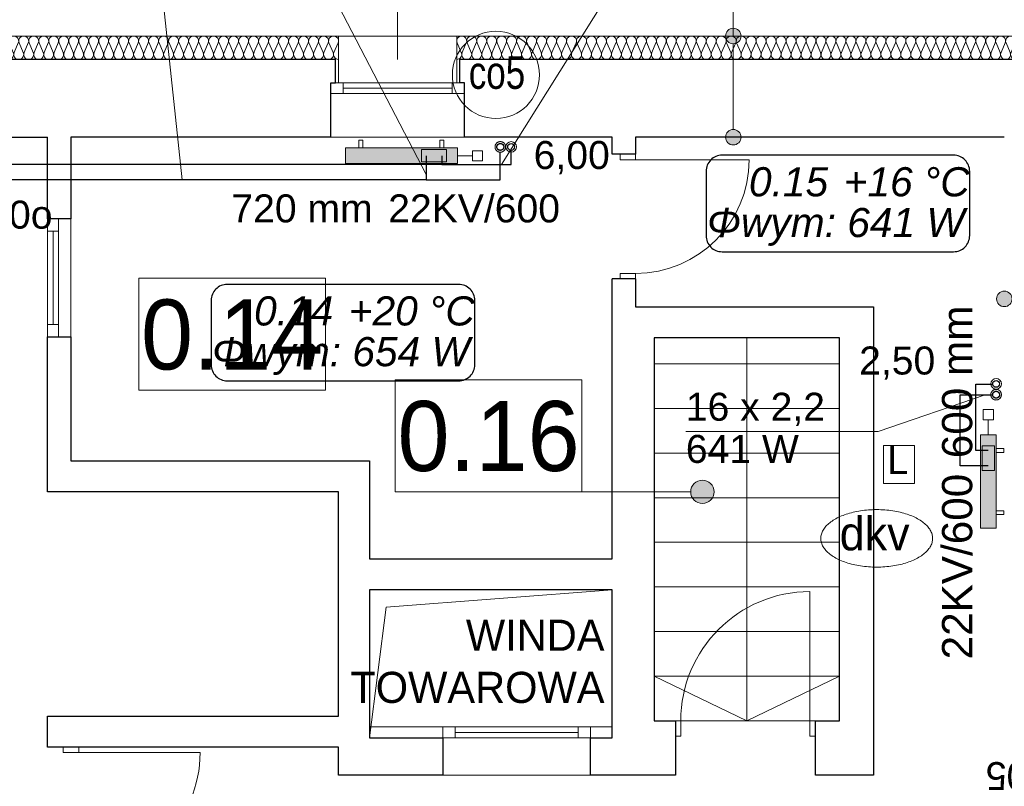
# Model space of a CAD drawing. Header units: millimetres. Extents: x -17429 to 155243, y -2908 to 188569.
# Tile 51 of 113: x 25154 to 31484, y 58424 to 63351. Entities that reach past the tile are written whole.
import ezdxf
from ezdxf.lldxf.tags import DXFTag

# ---------------------------------------------------------------- set-up
doc = ezdxf.new("R2010")
doc.units = ezdxf.units.MM
doc.header["$MEASUREMENT"] = 0
doc.linetypes.add('PHANTOM', pattern=[2.5, 1.25, -0.25, 0.25, -0.25, 0.25, -0.25])
for name, color, linetype, lineweight in [('#piony', 7, 'Continuous', 5), ('Arch opisy_Nr_Pióra__1', 252, 'Continuous', 25), ('Arch opisy_Nr_Pióra__21', 252, 'Continuous', 13), ('INWENT OPISY_Nr_Pióra__21', 252, 'Continuous', 13), ('INWENT. DRZWI_Nr_Pióra__21', 7, 'Continuous', 13), ('INWENT. OKNA_Nr_Pióra__5', 7, 'Continuous', 13), ('INWENT.ŚCIANY_Nr_Pióra__1', 252, 'Continuous', 25), ('INWENT.ŚCIANY_Nr_Pióra__21', 7, 'Continuous', 13), ('Istniejące schody_Nr_Pióra__21', 7, 'Continuous', 13)]:
    doc.layers.add(name, color=color, linetype=linetype, lineweight=lineweight)
for name, color, linetype in [('#podkład', 252, 'Continuous'), ('Arch ocieplenie', 252, 'Continuous'), ('Arch opisy', 252, 'Continuous'), ('IS_Armatura_podłączeniowa_grz._dolnozas.', 255, 'SOLID'), ('IS_Armatura_Therm', 7, 'SOLID'), ('IS_Grafika', 7, 'SOLID'), ('IS_Grzejniki_Plan_rzut', 7, 'SOLID'), ('IS_Opisy_działek_Therm', 7, 'SOLID'), ('IS_Powrót', 5, 'DASH'), ('IS_Text_Armatury_Therm', 7, 'Continuous'), ('IS_Text_Konstrukcji', 7, 'Continuous'), ('IS_Text_Odbiornikow_Therm', 7, 'Continuous'), ('IS_Zasilanie', 1, 'SOLID')]:
    doc.layers.add(name, color=color, linetype=linetype)
doc.layers.add('arch izolacje_Nr_Pióra__3', color=7, linetype='Continuous', lineweight=13, true_color=0xff6600)
doc.layers.add('Arch ocieplenie_Nr_Pióra__22', color=7, linetype='Continuous', lineweight=9, true_color=0x7f7f7f)
doc.styles.add('GENERATED_STYLE_2', font='txt')
doc.styles.add('GENERATED_STYLE_3', font='txt')
doc.styles.add('MtXpl_Arial', font='txt', dxfattribs={"height": 0.2})
doc.styles.get("Standard").update_dxf_attribs({"font": 'arial.ttf', "bigfont": 'BIGFONT.SHX'})
tags = doc.linetypes.add('DASH', pattern=[15, 10, -5]).pattern_tags.tags
tags[6:7] = [DXFTag(74, 4), DXFTag(75, 0), DXFTag(340, '0'), DXFTag(46, 0.0), DXFTag(50, 0.0), DXFTag(44, 0.0), DXFTag(45, 0.0)]
tags[4:5] = [DXFTag(74, 4), DXFTag(75, 0), DXFTag(340, '0'), DXFTag(46, 0.0), DXFTag(50, 0.0), DXFTag(44, 0.0), DXFTag(45, 0.0)]
tags = doc.linetypes.add('SOLID', pattern=[10, 10, 0]).pattern_tags.tags
tags[6:7] = [DXFTag(74, 4), DXFTag(75, 0), DXFTag(340, '0'), DXFTag(46, 0.0), DXFTag(50, 0.0), DXFTag(44, 0.0), DXFTag(45, 0.0)]
tags[4:5] = [DXFTag(74, 4), DXFTag(75, 0), DXFTag(340, '0'), DXFTag(46, 0.0), DXFTag(50, 0.0), DXFTag(44, 0.0), DXFTag(45, 0.0)]

# ---------------------------------------------------------------- blocks, each defined once
blk = doc.blocks.new('Izolacja cieplna 14_10', base_point=(27204.1, 63095.9))
at = {"layer": 'Arch ocieplenie_Nr_Pióra__22', "linetype": 'Continuous'}
for p, q in [((24663.5, 63140.6), (24636.8, 63201.2)), ((24695.6, 63201.2), (24668.9, 63140.6)), ((24727.7, 63140.6), (24701, 63201.2)), ((24759.9, 63201.2), (24733.1, 63140.6)), ((24792, 63140.6), (24765.3, 63201.2)), ((24824.1, 63201.2), (24797.4, 63140.6)), ((24856.2, 63140.6), (24829.5, 63201.2)), ((24888.4, 63201.2), (24861.6, 63140.6)), ((24920.5, 63140.6), (24893.8, 63201.2)), ((24952.6, 63201.2), (24925.9, 63140.6)), ((24984.7, 63140.6), (24958, 63201.2)), ((25016.9, 63201.2), (24990.1, 63140.6)), ((25049, 63140.6), (25022.3, 63201.2)), ((25081.1, 63201.2), (25054.4, 63140.6)), ((25113.2, 63140.6), (25086.5, 63201.2)), ((25145.4, 63201.2), (25118.6, 63140.6)), ((25177.5, 63140.6), (25150.8, 63201.2)), ((25209.6, 63201.2), (25182.9, 63140.6)), ((25241.7, 63140.6), (25215, 63201.2)), ((25273.9, 63201.2), (25247.1, 63140.6)), ((25306, 63140.6), (25279.3, 63201.2)), ((25338.1, 63201.2), (25311.4, 63140.6)), ((25370.2, 63140.6), (25343.5, 63201.2)), ((25402.4, 63201.2), (25375.6, 63140.6)), ((25434.5, 63140.6), (25407.8, 63201.2)), ((25466.6, 63201.2), (25439.9, 63140.6)), ((25498.7, 63140.6), (25472, 63201.2)), ((25530.9, 63201.2), (25504.1, 63140.6)), ((25563, 63140.6), (25536.3, 63201.2)), ((25595.1, 63201.2), (25568.4, 63140.6)), ((25627.2, 63140.6), (25600.5, 63201.2)), ((25659.4, 63201.2), (25632.6, 63140.6)), ((25691.5, 63140.6), (25664.8, 63201.2)), ((25723.6, 63201.2), (25696.9, 63140.6)), ((25755.7, 63140.6), (25729, 63201.2)), ((25787.9, 63201.2), (25761.1, 63140.6)), ((25820, 63140.6), (25793.3, 63201.2)), ((25852.1, 63201.2), (25825.4, 63140.6)), ((25884.2, 63140.6), (25857.5, 63201.2)), ((25916.4, 63201.2), (25889.6, 63140.6)), ((25948.5, 63140.6), (25921.8, 63201.2)), ((25980.6, 63201.2), (25953.9, 63140.6)), ((26012.7, 63140.6), (25986, 63201.2)), ((26044.9, 63201.2), (26018.1, 63140.6)), ((26077, 63140.6), (26050.3, 63201.2)), ((26109.1, 63201.2), (26082.4, 63140.6)), ((26141.2, 63140.6), (26114.5, 63201.2)), ((26173.4, 63201.2), (26146.6, 63140.6)), ((26205.5, 63140.6), (26178.8, 63201.2)), ((26237.6, 63201.2), (26210.9, 63140.6)), ((26269.7, 63140.6), (26243, 63201.2)), ((26301.9, 63201.2), (26275.1, 63140.6)), ((26334, 63140.6), (26307.3, 63201.2)), ((26366.1, 63201.2), (26339.4, 63140.6)), ((26398.2, 63140.6), (26371.5, 63201.2)), ((26430.4, 63201.2), (26403.6, 63140.6)), ((26462.5, 63140.6), (26435.8, 63201.2)), ((26494.6, 63201.2), (26467.9, 63140.6)), ((26526.7, 63140.6), (26500, 63201.2)), ((26558.9, 63201.2), (26532.1, 63140.6)), ((26591, 63140.6), (26564.3, 63201.2)), ((26623.1, 63201.2), (26596.4, 63140.6)), ((26655.2, 63140.6), (26628.5, 63201.2)), ((26687.4, 63201.2), (26660.6, 63140.6)), ((26719.5, 63140.6), (26692.8, 63201.2)), ((26751.6, 63201.2), (26724.9, 63140.6)), ((26783.7, 63140.6), (26757, 63201.2)), ((26815.9, 63201.2), (26789.1, 63140.6)), ((26848, 63140.6), (26821.3, 63201.2)), ((26880.1, 63201.2), (26853.4, 63140.6)), ((26912.2, 63140.6), (26885.5, 63201.2)), ((26944.4, 63201.2), (26917.6, 63140.6)), ((26976.5, 63140.6), (26949.8, 63201.2)), ((27008.6, 63201.2), (26981.9, 63140.6)), ((27040.7, 63140.6), (27014, 63201.2)), ((27072.9, 63201.2), (27046.1, 63140.6)), ((27105, 63140.6), (27078.3, 63201.2)), ((27137.1, 63201.2), (27110.4, 63140.6)), ((27169.2, 63140.6), (27142.5, 63201.2)), ((27201.4, 63201.2), (27174.6, 63140.6))]:
    blk.add_line(p, q, dxfattribs=at)
for centre, start_param, end_param in [((24666.2, 63214), 2.728799, 6.695979), ((24730.4, 63214), 2.728799, 6.695979), ((24794.7, 63214), 2.728799, 6.695979), ((24858.9, 63214), 2.728799, 6.695979), ((24923.2, 63214), 2.728799, 6.695979), ((24987.4, 63214), 2.728799, 6.695979), ((25051.7, 63214), 2.728799, 6.695979), ((25115.9, 63214), 2.728799, 6.695979), ((25180.2, 63214), 2.728799, 6.695979), ((25244.4, 63214), 2.728799, 6.695979), ((25308.7, 63214), 2.728799, 6.695979), ((25372.9, 63214), 2.728799, 6.695979), ((25437.2, 63214), 2.728799, 6.695979), ((25501.4, 63214), 2.728799, 6.695979), ((25565.7, 63214), 2.728799, 6.695979), ((25629.9, 63214), 2.728799, 6.695979), ((25694.2, 63214), 2.728799, 6.695979), ((25758.4, 63214), 2.728799, 6.695979), ((25822.7, 63214), 2.728799, 6.695979), ((25886.9, 63214), 2.728799, 6.695979), ((25951.2, 63214), 2.728799, 6.695979), ((26015.4, 63214), 2.728799, 6.695979), ((26079.7, 63214), 2.728799, 6.695979), ((26143.9, 63214), 2.728799, 6.695979), ((26208.2, 63214), 2.728799, 6.695979), ((26272.4, 63214), 2.728799, 6.695979), ((26336.7, 63214), 2.728799, 6.695979), ((26400.9, 63214), 2.728799, 6.695979), ((26465.2, 63214), 2.728799, 6.695979), ((26529.4, 63214), 2.728799, 6.695979), ((26593.7, 63214), 2.728799, 6.695979), ((26657.9, 63214), 2.728799, 6.695979), ((26722.2, 63214), 2.728799, 6.695979), ((26786.4, 63214), 2.728799, 6.695979), ((26850.7, 63214), 2.728799, 6.695979), ((26914.9, 63214), 2.728799, 6.695979), ((26979.2, 63214), 2.728799, 6.695979), ((27043.4, 63214), 2.728799, 6.695979), ((27107.7, 63214), 2.728799, 6.695979), ((27171.9, 63214), 2.728799, 6.695979), ((24634.1, 63127.8), 1.570796, 3.554385), ((24698.3, 63127.8), 5.870392, 9.837571), ((24762.6, 63127.8), 5.870392, 9.837571), ((24826.8, 63127.8), 5.870392, 9.837571), ((24891.1, 63127.8), 5.870392, 9.837571), ((24955.3, 63127.8), 5.870392, 9.837571), ((25019.6, 63127.8), 5.870392, 9.837571), ((25083.8, 63127.8), 5.870392, 9.837571), ((25148.1, 63127.8), 5.870392, 9.837571), ((25212.3, 63127.8), 5.870392, 9.837571), ((25276.6, 63127.8), 5.870392, 9.837571), ((25340.8, 63127.8), 5.870392, 9.837571), ((25405.1, 63127.8), 5.870392, 9.837571), ((25469.3, 63127.8), 5.870392, 9.837571), ((25533.6, 63127.8), 5.870392, 9.837571), ((25597.8, 63127.8), 5.870392, 9.837571), ((25662.1, 63127.8), 5.870392, 9.837571), ((25726.3, 63127.8), 5.870392, 9.837571), ((25790.6, 63127.8), 5.870392, 9.837571), ((25854.8, 63127.8), 5.870392, 9.837571), ((25919.1, 63127.8), 5.870392, 9.837571), ((25983.3, 63127.8), 5.870392, 9.837571), ((26047.6, 63127.8), 5.870392, 9.837571), ((26111.8, 63127.8), 5.870392, 9.837571), ((26176.1, 63127.8), 5.870392, 9.837571), ((26240.3, 63127.8), 5.870392, 9.837571), ((26304.6, 63127.8), 5.870392, 9.837571), ((26368.8, 63127.8), 5.870392, 9.837571), ((26433.1, 63127.8), 5.870392, 9.837571), ((26497.3, 63127.8), 5.870392, 9.837571), ((26561.6, 63127.8), 5.870392, 9.837571), ((26625.8, 63127.8), 5.870392, 9.837571), ((26690.1, 63127.8), 5.870392, 9.837571), ((26754.3, 63127.8), 5.870392, 9.837571), ((26818.6, 63127.8), 5.870392, 9.837571), ((26882.8, 63127.8), 5.870392, 9.837571), ((26947.1, 63127.8), 5.870392, 9.837571), ((27011.3, 63127.8), 5.870392, 9.837571), ((27075.6, 63127.8), 5.870392, 9.837571), ((27139.8, 63127.8), 5.870392, 9.837571), ((27204.1, 63127.8), 5.870392, 7.853982)]:
    blk.add_ellipse(centre, major_axis=(-32.1, 0), ratio=0.993049, start_param=start_param, end_param=end_param, dxfattribs=at)
blk = doc.blocks.new('Izolacja cieplna 14_12', base_point=(32134.1, 63095.9))
at = {"layer": 'Arch ocieplenie_Nr_Pióra__22', "linetype": 'Continuous'}
for p, q in [((27993.5, 63140.6), (27966.8, 63201.2)), ((28025.5, 63201.2), (27998.8, 63140.6)), ((28057.6, 63140.6), (28030.9, 63201.2)), ((28089.7, 63201.2), (28063, 63140.6)), ((28121.8, 63140.6), (28095.1, 63201.2)), ((28153.8, 63201.2), (28127.1, 63140.6)), ((28185.9, 63140.6), (28159.2, 63201.2)), ((28218, 63201.2), (28191.3, 63140.6)), ((28250.1, 63140.6), (28223.4, 63201.2)), ((28282.1, 63201.2), (28255.5, 63140.6)), ((28314.2, 63140.6), (28287.5, 63201.2)), ((28346.3, 63201.2), (28319.6, 63140.6)), ((28378.4, 63140.6), (28351.7, 63201.2)), ((28410.5, 63201.2), (28383.8, 63140.6)), ((28442.5, 63140.6), (28415.8, 63201.2)), ((28474.6, 63201.2), (28447.9, 63140.6)), ((28506.7, 63140.6), (28480, 63201.2)), ((28538.8, 63201.2), (28512.1, 63140.6)), ((28570.8, 63140.6), (28544.2, 63201.2)), ((28602.9, 63201.2), (28576.2, 63140.6)), ((28635, 63140.6), (28608.3, 63201.2)), ((28667.1, 63201.2), (28640.4, 63140.6)), ((28699.1, 63140.6), (28672.5, 63201.2)), ((28731.2, 63201.2), (28704.5, 63140.6)), ((28763.3, 63140.6), (28736.6, 63201.2)), ((28795.4, 63201.2), (28768.7, 63140.6)), ((28827.5, 63140.6), (28800.8, 63201.2)), ((28859.5, 63201.2), (28832.8, 63140.6)), ((28891.6, 63140.6), (28864.9, 63201.2)), ((28923.7, 63201.2), (28897, 63140.6)), ((28955.8, 63140.6), (28929.1, 63201.2)), ((28987.8, 63201.2), (28961.1, 63140.6)), ((29019.9, 63140.6), (28993.2, 63201.2)), ((29052, 63201.2), (29025.3, 63140.6)), ((29084.1, 63140.6), (29057.4, 63201.2)), ((29116.1, 63201.2), (29089.5, 63140.6)), ((29148.2, 63140.6), (29121.5, 63201.2)), ((29180.3, 63201.2), (29153.6, 63140.6)), ((29212.4, 63140.6), (29185.7, 63201.2)), ((29244.5, 63201.2), (29217.8, 63140.6)), ((29276.5, 63140.6), (29249.8, 63201.2)), ((29308.6, 63201.2), (29281.9, 63140.6)), ((29340.7, 63140.6), (29314, 63201.2)), ((29372.8, 63201.2), (29346.1, 63140.6)), ((29404.8, 63140.6), (29378.2, 63201.2)), ((29436.9, 63201.2), (29410.2, 63140.6)), ((29469, 63140.6), (29442.3, 63201.2)), ((29501.1, 63201.2), (29474.4, 63140.6)), ((29533.1, 63140.6), (29506.5, 63201.2)), ((29565.2, 63201.2), (29538.5, 63140.6)), ((29597.3, 63140.6), (29570.6, 63201.2)), ((29629.4, 63201.2), (29602.7, 63140.6)), ((29661.5, 63140.6), (29634.8, 63201.2)), ((29693.5, 63201.2), (29666.8, 63140.6)), ((29725.6, 63140.6), (29698.9, 63201.2)), ((29757.7, 63201.2), (29731, 63140.6)), ((29789.8, 63140.6), (29763.1, 63201.2)), ((29821.8, 63201.2), (29795.1, 63140.6)), ((29853.9, 63140.6), (29827.2, 63201.2)), ((29886, 63201.2), (29859.3, 63140.6)), ((29918.1, 63140.6), (29891.4, 63201.2)), ((29950.1, 63201.2), (29923.5, 63140.6)), ((29982.2, 63140.6), (29955.5, 63201.2)), ((30014.3, 63201.2), (29987.6, 63140.6)), ((30046.4, 63140.6), (30019.7, 63201.2)), ((30078.5, 63201.2), (30051.8, 63140.6)), ((30110.5, 63140.6), (30083.8, 63201.2)), ((30142.6, 63201.2), (30115.9, 63140.6)), ((30174.7, 63140.6), (30148, 63201.2)), ((30206.8, 63201.2), (30180.1, 63140.6)), ((30238.8, 63140.6), (30212.2, 63201.2)), ((30270.9, 63201.2), (30244.2, 63140.6)), ((30303, 63140.6), (30276.3, 63201.2)), ((30335.1, 63201.2), (30308.4, 63140.6)), ((30367.1, 63140.6), (30340.5, 63201.2)), ((30399.2, 63201.2), (30372.5, 63140.6)), ((30431.3, 63140.6), (30404.6, 63201.2)), ((30463.4, 63201.2), (30436.7, 63140.6)), ((30495.5, 63140.6), (30468.8, 63201.2)), ((30527.5, 63201.2), (30500.8, 63140.6)), ((30559.6, 63140.6), (30532.9, 63201.2)), ((30591.7, 63201.2), (30565, 63140.6)), ((30623.8, 63140.6), (30597.1, 63201.2)), ((30655.8, 63201.2), (30629.1, 63140.6)), ((30687.9, 63140.6), (30661.2, 63201.2)), ((30720, 63201.2), (30693.3, 63140.6)), ((30752.1, 63140.6), (30725.4, 63201.2)), ((30784.1, 63201.2), (30757.5, 63140.6)), ((30816.2, 63140.6), (30789.5, 63201.2)), ((30848.3, 63201.2), (30821.6, 63140.6)), ((30880.4, 63140.6), (30853.7, 63201.2)), ((30912.5, 63201.2), (30885.8, 63140.6)), ((30944.5, 63140.6), (30917.8, 63201.2)), ((30976.6, 63201.2), (30949.9, 63140.6)), ((31008.7, 63140.6), (30982, 63201.2)), ((31040.8, 63201.2), (31014.1, 63140.6)), ((31072.8, 63140.6), (31046.2, 63201.2)), ((31104.9, 63201.2), (31078.2, 63140.6)), ((31137, 63140.6), (31110.3, 63201.2)), ((31169.1, 63201.2), (31142.4, 63140.6)), ((31201.1, 63140.6), (31174.5, 63201.2)), ((31233.2, 63201.2), (31206.5, 63140.6)), ((31265.3, 63140.6), (31238.6, 63201.2)), ((31297.4, 63201.2), (31270.7, 63140.6)), ((31329.5, 63140.6), (31302.8, 63201.2)), ((31361.5, 63201.2), (31334.8, 63140.6)), ((31393.6, 63140.6), (31366.9, 63201.2)), ((31425.7, 63201.2), (31399, 63140.6)), ((31457.8, 63140.6), (31431.1, 63201.2)), ((31489.8, 63201.2), (31463.1, 63140.6)), ((31521.9, 63140.6), (31495.2, 63201.2)), ((31554, 63201.2), (31527.3, 63140.6)), ((31586.1, 63140.6), (31559.4, 63201.2)), ((31618.1, 63201.2), (31591.5, 63140.6)), ((31650.2, 63140.6), (31623.5, 63201.2)), ((31682.3, 63201.2), (31655.6, 63140.6)), ((31714.4, 63140.6), (31687.7, 63201.2)), ((31746.5, 63201.2), (31719.8, 63140.6)), ((31778.5, 63140.6), (31751.8, 63201.2)), ((31810.6, 63201.2), (31783.9, 63140.6)), ((31842.7, 63140.6), (31816, 63201.2)), ((31874.8, 63201.2), (31848.1, 63140.6)), ((31906.8, 63140.6), (31880.2, 63201.2)), ((31938.9, 63201.2), (31912.2, 63140.6)), ((31971, 63140.6), (31944.3, 63201.2)), ((32003.1, 63201.2), (31976.4, 63140.6)), ((32035.1, 63140.6), (32008.5, 63201.2)), ((32067.2, 63201.2), (32040.5, 63140.6)), ((32099.3, 63140.6), (32072.6, 63201.2)), ((32131.4, 63201.2), (32104.7, 63140.6))]:
    blk.add_line(p, q, dxfattribs=at)
for centre, start_param, end_param in [((27996.1, 63214), 2.728799, 6.695979), ((28060.3, 63214), 2.728799, 6.695979), ((28124.5, 63214), 2.728799, 6.695979), ((28188.6, 63214), 2.728799, 6.695979), ((28252.8, 63214), 2.728799, 6.695979), ((28316.9, 63214), 2.728799, 6.695979), ((28381.1, 63214), 2.728799, 6.695979), ((28445.2, 63214), 2.728799, 6.695979), ((28509.4, 63214), 2.728799, 6.695979), ((28573.5, 63214), 2.728799, 6.695979), ((28637.7, 63214), 2.728799, 6.695979), ((28701.8, 63214), 2.728799, 6.695979), ((28766, 63214), 2.728799, 6.695979), ((28830.1, 63214), 2.728799, 6.695979), ((28894.3, 63214), 2.728799, 6.695979), ((28958.5, 63214), 2.728799, 6.695979), ((29022.6, 63214), 2.728799, 6.695979), ((29086.8, 63214), 2.728799, 6.695979), ((29150.9, 63214), 2.728799, 6.695979), ((29215.1, 63214), 2.728799, 6.695979), ((29279.2, 63214), 2.728799, 6.695979), ((29343.4, 63214), 2.728799, 6.695979), ((29407.5, 63214), 2.728799, 6.695979), ((29471.7, 63214), 2.728799, 6.695979), ((29535.8, 63214), 2.728799, 6.695979), ((29600, 63214), 2.728799, 6.695979), ((29664.1, 63214), 2.728799, 6.695979), ((29728.3, 63214), 2.728799, 6.695979), ((29792.5, 63214), 2.728799, 6.695979), ((29856.6, 63214), 2.728799, 6.695979), ((29920.8, 63214), 2.728799, 6.695979), ((29984.9, 63214), 2.728799, 6.695979), ((30049.1, 63214), 2.728799, 6.695979), ((30113.2, 63214), 2.728799, 6.695979), ((30177.4, 63214), 2.728799, 6.695979), ((30241.5, 63214), 2.728799, 6.695979), ((30305.7, 63214), 2.728799, 6.695979), ((30369.8, 63214), 2.728799, 6.695979), ((30434, 63214), 2.728799, 6.695979), ((30498.1, 63214), 2.728799, 6.695979), ((30562.3, 63214), 2.728799, 6.695979), ((30626.5, 63214), 2.728799, 6.695979), ((30690.6, 63214), 2.728799, 6.695979), ((30754.8, 63214), 2.728799, 6.695979), ((30818.9, 63214), 2.728799, 6.695979), ((30883.1, 63214), 2.728799, 6.695979), ((30947.2, 63214), 2.728799, 6.695979), ((31011.4, 63214), 2.728799, 6.695979), ((31075.5, 63214), 2.728799, 6.695979), ((31139.7, 63214), 2.728799, 6.695979), ((31203.8, 63214), 2.728799, 6.695979), ((31268, 63214), 2.728799, 6.695979), ((31332.1, 63214), 2.728799, 6.695979), ((31396.3, 63214), 2.728799, 6.695979), ((31460.5, 63214), 2.728799, 6.695979), ((31524.6, 63214), 2.728799, 6.695979), ((31588.8, 63214), 2.728799, 6.695979), ((31652.9, 63214), 2.728799, 6.695979), ((31717.1, 63214), 2.728799, 6.695979), ((31781.2, 63214), 2.728799, 6.695979), ((31845.4, 63214), 2.728799, 6.695979), ((31909.5, 63214), 2.728799, 6.695979), ((31973.7, 63214), 2.728799, 6.695979), ((32037.8, 63214), 2.728799, 6.695979), ((32102, 63214), 2.728799, 6.695979), ((27964.1, 63127.8), 1.570796, 3.554385), ((28028.2, 63127.8), 5.870392, 9.837571), ((28092.4, 63127.8), 5.870392, 9.837571), ((28156.5, 63127.8), 5.870392, 9.837571), ((28220.7, 63127.8), 5.870392, 9.837571), ((28284.8, 63127.8), 5.870392, 9.837571), ((28349, 63127.8), 5.870392, 9.837571), ((28413.1, 63127.8), 5.870392, 9.837571), ((28477.3, 63127.8), 5.870392, 9.837571), ((28541.5, 63127.8), 5.870392, 9.837571), ((28605.6, 63127.8), 5.870392, 9.837571), ((28669.8, 63127.8), 5.870392, 9.837571), ((28733.9, 63127.8), 5.870392, 9.837571), ((28798.1, 63127.8), 5.870392, 9.837571), ((28862.2, 63127.8), 5.870392, 9.837571), ((28926.4, 63127.8), 5.870392, 9.837571), ((28990.5, 63127.8), 5.870392, 9.837571), ((29054.7, 63127.8), 5.870392, 9.837571), ((29118.8, 63127.8), 5.870392, 9.837571), ((29183, 63127.8), 5.870392, 9.837571), ((29247.1, 63127.8), 5.870392, 9.837571), ((29311.3, 63127.8), 5.870392, 9.837571), ((29375.5, 63127.8), 5.870392, 9.837571), ((29439.6, 63127.8), 5.870392, 9.837571), ((29503.8, 63127.8), 5.870392, 9.837571), ((29567.9, 63127.8), 5.870392, 9.837571), ((29632.1, 63127.8), 5.870392, 9.837571), ((29696.2, 63127.8), 5.870392, 9.837571), ((29760.4, 63127.8), 5.870392, 9.837571), ((29824.5, 63127.8), 5.870392, 9.837571), ((29888.7, 63127.8), 5.870392, 9.837571), ((29952.8, 63127.8), 5.870392, 9.837571), ((30017, 63127.8), 5.870392, 9.837571), ((30081.1, 63127.8), 5.870392, 9.837571), ((30145.3, 63127.8), 5.870392, 9.837571), ((30209.5, 63127.8), 5.870392, 9.837571), ((30273.6, 63127.8), 5.870392, 9.837571), ((30337.8, 63127.8), 5.870392, 9.837571), ((30401.9, 63127.8), 5.870392, 9.837571), ((30466.1, 63127.8), 5.870392, 9.837571), ((30530.2, 63127.8), 5.870392, 9.837571), ((30594.4, 63127.8), 5.870392, 9.837571), ((30658.5, 63127.8), 5.870392, 9.837571), ((30722.7, 63127.8), 5.870392, 9.837571), ((30786.8, 63127.8), 5.870392, 9.837571), ((30851, 63127.8), 5.870392, 9.837571), ((30915.1, 63127.8), 5.870392, 9.837571), ((30979.3, 63127.8), 5.870392, 9.837571), ((31043.5, 63127.8), 5.870392, 9.837571), ((31107.6, 63127.8), 5.870392, 9.837571), ((31171.8, 63127.8), 5.870392, 9.837571), ((31235.9, 63127.8), 5.870392, 9.837571), ((31300.1, 63127.8), 5.870392, 9.837571), ((31364.2, 63127.8), 5.870392, 9.837571), ((31428.4, 63127.8), 5.870392, 9.837571), ((31492.5, 63127.8), 5.870392, 9.837571), ((31556.7, 63127.8), 5.870392, 9.837571), ((31620.8, 63127.8), 5.870392, 9.837571), ((31685, 63127.8), 5.870392, 9.837571), ((31749.1, 63127.8), 5.870392, 9.837571), ((31813.3, 63127.8), 5.870392, 9.837571), ((31877.5, 63127.8), 5.870392, 9.837571), ((31941.6, 63127.8), 5.870392, 9.837571), ((32005.8, 63127.8), 5.870392, 9.837571), ((32069.9, 63127.8), 5.870392, 9.837571), ((32134.1, 63127.8), 5.870392, 7.853982)]:
    blk.add_ellipse(centre, major_axis=(-32.1, 0), ratio=0.994538, start_param=start_param, end_param=end_param, dxfattribs=at)
blk = doc.blocks.new('Linia_8', base_point=(27568.7, 60316.7))
at = {"layer": 'Arch opisy_Nr_Pióra__21', "linetype": 'Continuous'}
blk.add_hatch(color=252, dxfattribs=at).paths.add_polyline_path([(29618.1, 60316.7), (29612.3, 60345.4), (29596.1, 60369.8), (29571.8, 60386), (29543.1, 60391.7), (29514.4, 60386), (29490, 60369.8), (29473.8, 60345.4), (29468.1, 60316.7), (29473.8, 60288), (29490, 60263.7), (29514.4, 60247.4), (29543.1, 60241.7), (29571.8, 60247.4), (29596.1, 60263.7), (29612.3, 60288)], flags=0)
at = {"layer": 'Arch opisy_Nr_Pióra__21', "color": 252, "linetype": 'Continuous'}
blk.add_line((27568.7, 60316.7), (29468.1, 60316.7), dxfattribs=at)
blk.add_circle((29543.1, 60316.7), 75, dxfattribs=at)
blk = doc.blocks.new('Linia_72', base_point=(29741.9, 63245.9))
at = {"layer": 'Arch opisy_Nr_Pióra__21', "color": 252, "linetype": 'Continuous'}
blk.add_line((29741.9, 63245.9), (29741.9, 64424.9), dxfattribs=at)
blk.add_circle((29741.9, 64724.9), 300, dxfattribs=at)
blk = doc.blocks.new('Linia_73', base_point=(29741.9, 62595.9))
at = {"layer": 'Arch opisy_Nr_Pióra__21', "linetype": 'Continuous'}
for points in [[(29791.9, 63245.9), (29788.1, 63265), (29777.2, 63281.2), (29761, 63292.1), (29741.9, 63295.9), (29722.7, 63292.1), (29706.5, 63281.2), (29695.7, 63265), (29691.9, 63245.9), (29695.7, 63226.7), (29706.5, 63210.5), (29722.7, 63199.7), (29741.9, 63195.9), (29761, 63199.7), (29777.2, 63210.5), (29788.1, 63226.7)], [(29791.9, 62595.9), (29788.1, 62615), (29777.2, 62631.2), (29761, 62642), (29741.9, 62645.9), (29722.7, 62642), (29706.5, 62631.2), (29695.7, 62615), (29691.9, 62595.9), (29695.7, 62576.7), (29706.5, 62560.5), (29722.7, 62549.7), (29741.9, 62545.9), (29761, 62549.7), (29777.2, 62560.5), (29788.1, 62576.7)]]:
    blk.add_hatch(color=252, dxfattribs=at).paths.add_polyline_path(points, flags=0)
at = {"layer": 'Arch opisy_Nr_Pióra__21', "color": 252, "linetype": 'Continuous'}
blk.add_line((29741.9, 62645.9), (29741.9, 63195.9), dxfattribs=at)
for centre in [(29741.9, 63245.9), (29741.9, 62595.9)]:
    blk.add_circle(centre, 50, dxfattribs=at)
blk = doc.blocks.new('Linia_75', base_point=(31484.1, 61556.9))
at = {"layer": 'Arch opisy_Nr_Pióra__21', "linetype": 'Continuous'}
for points in [[(31534.1, 61556.9), (31530.3, 61576), (31519.4, 61592.3), (31503.2, 61603.1), (31484.1, 61606.9), (31464.9, 61603.1), (31448.7, 61592.3), (31437.9, 61576), (31434.1, 61556.9), (31437.9, 61537.8), (31448.7, 61521.5), (31464.9, 61510.7), (31484.1, 61506.9), (31503.2, 61510.7), (31519.4, 61521.5), (31530.3, 61537.8)], [(32184.1, 61556.9), (32180.3, 61576), (32169.4, 61592.3), (32153.2, 61603.1), (32134.1, 61606.9), (32114.9, 61603.1), (32098.7, 61592.3), (32087.9, 61576), (32084.1, 61556.9), (32087.9, 61537.8), (32098.7, 61521.5), (32114.9, 61510.7), (32134.1, 61506.9), (32153.2, 61510.7), (32169.4, 61521.5), (32180.3, 61537.8)]]:
    blk.add_hatch(color=252, dxfattribs=at).paths.add_polyline_path(points, flags=0)
at = {"layer": 'Arch opisy_Nr_Pióra__21', "color": 252, "linetype": 'Continuous'}
blk.add_line((31534.1, 61556.9), (32084.1, 61556.9), dxfattribs=at)
for centre in [(31484.1, 61556.9), (32134.1, 61556.9)]:
    blk.add_circle(centre, 50, dxfattribs=at)
blk = doc.blocks.new('SERRTRT')
at = {"layer": 'arch izolacje_Nr_Pióra__3', "color": 252, "linetype": 'Continuous'}
for p, q in [((-11060.9, 63245.9), (32134.1, 63245.9)), ((27204.1, 63245.9), (24634.1, 63245.9)), ((27204.1, 62945.9), (27204.1, 63245.9)), ((27964.1, 63245.9), (27964.1, 62945.9)), ((32134.1, 63245.9), (27964.1, 63245.9))]:
    blk.add_line(p, q, dxfattribs=at)
at = {"layer": 'Arch opisy_Nr_Pióra__21', "color": 252, "linetype": 'Continuous'}
for p, q in [((25919.9, 61689.1), (25919.9, 60969.1)), ((27119.9, 61689.1), (25919.9, 61689.1)), ((27119.9, 60969.1), (27119.9, 61689.1)), ((27568.7, 61036.7), (27568.7, 60316.7)), ((28768.7, 61036.7), (27568.7, 61036.7)), ((28768.7, 60316.7), (28768.7, 61036.7)), ((25919.9, 60969.1), (27119.9, 60969.1)), ((27568.7, 60316.7), (28768.7, 60316.7))]:
    blk.add_line(p, q, dxfattribs=at)
at = {"layer": 'INWENT OPISY_Nr_Pióra__21', "color": 252, "linetype": 'Continuous'}
blk.add_line((27584.1, 63095.9), (27584.1, 64065.9), dxfattribs=at)
at = {"layer": 'INWENT. DRZWI_Nr_Pióra__21', "color": 252, "linetype": 'Continuous'}
for p, q in [((29014.1, 62450.9), (29014.1, 62485.9)), ((29114.1, 62450.9), (29114.1, 62485.9)), ((29114.1, 62450.9), (29014.1, 62450.9)), ((29114.1, 62450.9), (29844.1, 62450.9)), ((29114.1, 61720.9), (29014.1, 61720.9)), ((29014.1, 61720.9), (29014.1, 61685.9)), ((29114.1, 61720.9), (29114.1, 61685.9)), ((30234.5, 58845.9), (30234.5, 59675.9)), ((29404.5, 58845.9), (29369.5, 58845.9)), ((29404.5, 58845.9), (29404.5, 58745.9)), ((30234.5, 58845.9), (30234.5, 58745.9)), ((30234.5, 58845.9), (30269.5, 58845.9)), ((29404.5, 58745.9), (29369.5, 58745.9)), ((30234.5, 58745.9), (30269.5, 58745.9)), ((25434.1, 58640.9), (25434.1, 58675.9)), ((25534.1, 58640.9), (25534.1, 58675.9)), ((25534.1, 58640.9), (25434.1, 58640.9)), ((25534.1, 58640.9), (26314.1, 58640.9))]:
    blk.add_line(p, q, dxfattribs=at)
for centre, radius, start, end in [((29114.1, 62450.9), 730, 270, 0), ((30234.5, 58845.9), 830, 90, 180), ((25534.1, 58640.9), 780, 270, 0)]:
    blk.add_arc(centre, radius, start, end, dxfattribs=at)
at = {"layer": 'INWENT. OKNA_Nr_Pióra__5', "color": 252, "linetype": 'Continuous'}
for p, q in [((28014.1, 62945.9), (27154.1, 62945.9)), ((27154.1, 62945.9), (27154.1, 62875.9)), ((27234.1, 62945.9), (27234.1, 62875.9)), ((27934.1, 62945.9), (27934.1, 62875.9)), ((28014.1, 62945.9), (28014.1, 62875.9)), ((27154.1, 62875.9), (28014.1, 62875.9)), ((27934.1, 62910.9), (27234.1, 62910.9)), ((25334.1, 61312.1), (25334.1, 62072.1)), ((25334.1, 62072.1), (25404.1, 62072.1)), ((25404.1, 62072.1), (25404.1, 61312.1)), ((25334.1, 61992.1), (25404.1, 61992.1)), ((25369.1, 61392.1), (25369.1, 61992.1)), ((25334.1, 61392.1), (25404.1, 61392.1)), ((25334.1, 61312.1), (25404.1, 61312.1)), ((27404.1, 58805.9), (28964.1, 58805.9)), ((27874.1, 58805.9), (27874.1, 58735.9)), ((27954.1, 58805.9), (27954.1, 58735.9)), ((28744.1, 58805.9), (28744.1, 58735.9)), ((28824.1, 58805.9), (28824.1, 58735.9)), ((27954.1, 58770.9), (28744.1, 58770.9)), ((28964.1, 58735.9), (27404.1, 58735.9))]:
    blk.add_line(p, q, dxfattribs=at)
at = {"layer": 'INWENT.ŚCIANY_Nr_Pióra__1', "color": 252, "linetype": 'Continuous'}
for p, q in [((27184.1, 63095.9), (24654.1, 63095.9)), ((27184.1, 62945.9), (27184.1, 63095.9)), ((31984.1, 63095.9), (27984.1, 63095.9)), ((27984.1, 62945.9), (27984.1, 63095.9)), ((27154.1, 62595.9), (27154.1, 62945.9)), ((27154.1, 62945.9), (27184.1, 62945.9)), ((28014.1, 62945.9), (27984.1, 62945.9)), ((28014.1, 62595.9), (28014.1, 62945.9)), ((24704.1, 62595.9), (25334.1, 62595.9)), ((25334.1, 62072.1), (25334.1, 62595.9)), ((27154.1, 62595.9), (25484.1, 62595.9)), ((25484.1, 62595.9), (25484.1, 62072.1)), ((28964.1, 62595.9), (28014.1, 62595.9)), ((28964.1, 62485.9), (28964.1, 62595.9)), ((31484.1, 62595.9), (29114.1, 62595.9)), ((29114.1, 62595.9), (29114.1, 62485.9)), ((29114.1, 62485.9), (28964.1, 62485.9)), ((25484.1, 62072.1), (25334.1, 62072.1)), ((28964.1, 59885.9), (28964.1, 61685.9)), ((29114.1, 61685.9), (28964.1, 61685.9)), ((29114.1, 61685.9), (29114.1, 61505.9)), ((29114.1, 61505.9), (30644.1, 61505.9)), ((30644.1, 61505.9), (30644.1, 58495.9)), ((25334.1, 60315.9), (25334.1, 61312.1)), ((25334.1, 61312.1), (25484.1, 61312.1)), ((25484.1, 61312.1), (25484.1, 60515.9)), ((30424.1, 61305.9), (29234.1, 61305.9)), ((29234.1, 61305.9), (29234.1, 58845.9)), ((30424.1, 58845.9), (30424.1, 61305.9)), ((25484.1, 60515.9), (27404.1, 60515.9)), ((27404.1, 60515.9), (27404.1, 59885.9)), ((27204.1, 60315.9), (25334.1, 60315.9)), ((27204.1, 58875.9), (27204.1, 60315.9)), ((27404.1, 59885.9), (28964.1, 59885.9)), ((28964.1, 59685.9), (27404.1, 59685.9)), ((27404.1, 59685.9), (27404.1, 58735.9)), ((28964.1, 58735.9), (28964.1, 59685.9)), ((25334.1, 58675.9), (25334.1, 58875.9)), ((25334.1, 58875.9), (27204.1, 58875.9)), ((29234.1, 58845.9), (29369.5, 58845.9)), ((29369.5, 58845.9), (29369.5, 58495.9)), ((30269.5, 58495.9), (30269.5, 58845.9)), ((30269.5, 58845.9), (30424.1, 58845.9)), ((27204.1, 58675.9), (25334.1, 58675.9)), ((27204.1, 58495.9), (27204.1, 58675.9)), ((27404.1, 58735.9), (27874.1, 58735.9)), ((27874.1, 58735.9), (27874.1, 58495.9)), ((28824.1, 58495.9), (28824.1, 58735.9)), ((28824.1, 58735.9), (28964.1, 58735.9)), ((27874.1, 58495.9), (27204.1, 58495.9)), ((29369.5, 58495.9), (28824.1, 58495.9)), ((30644.1, 58495.9), (30269.5, 58495.9))]:
    blk.add_line(p, q, dxfattribs=at)
at = {"layer": 'INWENT.ŚCIANY_Nr_Pióra__21', "color": 252, "linetype": 'Continuous'}
for p, q in [((28014.1, 62595.9), (27154.1, 62595.9)), ((25334.1, 61312.1), (25334.1, 62072.1)), ((25484.1, 61312.1), (25484.1, 62072.1)), ((27510, 59574.6), (28964.1, 59685.9)), ((27404.1, 58735.9), (27510, 59574.6)), ((27874.1, 58735.9), (28824.1, 58735.9)), ((27874.1, 58495.9), (28824.1, 58495.9))]:
    blk.add_line(p, q, dxfattribs=at)
at = {"layer": 'Istniejące schody_Nr_Pióra__21', "color": 252, "linetype": 'Continuous'}
for p, q in [((29829.1, 61305.9), (29829.1, 58845.9)), ((29234.1, 61139.2), (30424.1, 61139.2)), ((29234.1, 60852.5), (30424.1, 60852.5)), ((29234.1, 60565.9), (30424.1, 60565.9)), ((29234.1, 60279.2), (30424.1, 60279.2)), ((29234.1, 59992.5), (30424.1, 59992.5)), ((29234.1, 59705.9), (30424.1, 59705.9)), ((29234.1, 59419.2), (30424.1, 59419.2)), ((29234.1, 59132.5), (30424.1, 59132.5)), ((29829.1, 58845.9), (29234.1, 59132.5)), ((29829.1, 58845.9), (30424.1, 59132.5)), ((29234.1, 58845.9), (30424.1, 58845.9))]:
    blk.add_line(p, q, dxfattribs=at)
at = {"layer": 'Arch ocieplenie', "color": 252, "linetype": 'Continuous', "lineweight": 9}
for name, p in [('Izolacja cieplna 14_10', (27204.1, 63095.9)), ('Izolacja cieplna 14_12', (32134.1, 63095.9))]:
    blk.add_blockref(name, p, dxfattribs=at)
at = {"layer": 'Arch opisy', "color": 252, "linetype": 'Continuous'}
for name, p in [('Linia_72', (29741.9, 63245.9)), ('Linia_73', (29741.9, 62595.9)), ('Linia_75', (31484.1, 61556.9)), ('Linia_8', (27568.7, 60316.7))]:
    blk.add_blockref(name, p, dxfattribs=at)
at = {"layer": 'Arch opisy_Nr_Pióra__1', "color": 252, "linetype": 'Continuous', "char_height": 450, "attachment_point": 8, "style": 'GENERATED_STYLE_3'}
for s, insert in [('{0.14}', (26519.9, 61096.5)), ('{0.16}', (28168.7, 60444.1))]:
    blk.add_mtext(s, dxfattribs=dict(at, insert=insert))
at = {"layer": 'Arch opisy_Nr_Pióra__1', "color": 252, "linetype": 'Continuous', "insert": (28914.1, 58957.2), "char_height": 200, "attachment_point": 9, "line_spacing_factor": 1.004977, "style": 'GENERATED_STYLE_3'}
blk.add_mtext('{WINDA\\PTOWAROWA}', dxfattribs=at)
at = {"layer": 'INWENT OPISY_Nr_Pióra__21', "color": 252, "linetype": 'Continuous', "insert": (31984.1, 58092.6), "char_height": 180, "width": 1711.718, "attachment_point": 2, "rotation": 180, "line_spacing_factor": 0.411538, "style": 'GENERATED_STYLE_2'}
blk.add_mtext('{90+40/sz\\A1{\\H0.7x;\\S ^ o;}=142\\P198/h\\A1{\\H0.7x;\\S ^ o;}=205}', dxfattribs=at)

msp = doc.modelspace()

# ---------------------------------------------------------------- linework, layer by layer
at = {"layer": '#piony', "color": 7}
msp.add_circle((28216.1, 62996.5), 280.2, dxfattribs=at)
at = {"layer": 'IS_Armatura_podłączeniowa_grz._dolnozas.', "color": 7, "lineweight": 0, "ltscale": 10}
for p, q in [((27897.9, 62516.5), (27737.9, 62516.5)), ((27737.9, 62516.5), (27737.9, 62436.5)), ((27897.9, 62436.5), (27897.9, 62516.5)), ((27737.9, 62436.5), (27897.9, 62436.5)), ((31421.2, 60612.9), (31341.2, 60612.9)), ((31341.2, 60612.9), (31341.2, 60452.9)), ((31421.2, 60452.9), (31421.2, 60612.9)), ((31341.2, 60452.9), (31421.2, 60452.9))]:
    msp.add_line(p, q, dxfattribs=at)
at = {"layer": 'IS_Armatura_Therm', "color": 7, "lineweight": 0, "ltscale": 10}
for p, q in [((27967.9, 62476.5), (28065.4, 62476.5)), ((28130.4, 62509), (28065.4, 62509)), ((28065.4, 62509), (28065.4, 62444)), ((28130.4, 62444), (28130.4, 62509)), ((28065.4, 62444), (28130.4, 62444)), ((31413.7, 60845.4), (31348.7, 60845.4)), ((31348.7, 60845.4), (31348.7, 60780.4)), ((31413.7, 60780.4), (31413.7, 60845.4)), ((31348.7, 60780.4), (31413.7, 60780.4)), ((31381.2, 60682.9), (31381.2, 60780.4))]:
    msp.add_line(p, q, dxfattribs=at)
at = {"layer": 'IS_Grafika', "color": 7, "lineweight": 5, "ltscale": 10}
for p, q in [((30906.7, 60615.3), (30706.5, 60615.3)), ((30706.5, 60615.3), (30706.5, 60371)), ((30906.7, 60371), (30906.7, 60615.3)), ((30706.5, 60371), (30906.7, 60371))]:
    msp.add_line(p, q, dxfattribs=at)
for points, knots in [([(30663.8, 60202.5), (30646, 60202.5), (30611.2, 60201.2), (30560.5, 60195.4), (30512.8, 60186.2), (30468.6, 60173.7), (30428.4, 60158.3), (30392.8, 60140.2), (30362.2, 60119.7), (30337.3, 60097), (30318.6, 60072.3), (30306.7, 60045.7), (30304, 60026.9), (30304, 60017.7)], [0, 0, 0, 0, 53.206774, 104.286131, 152.960622, 198.951577, 242.000697, 281.900205, 318.538128, 351.968842, 382.520946, 410.942343, 438.528187, 438.528187, 438.528187, 438.528187]), ([(31023.5, 60017.7), (31023.5, 60026.9), (31020.8, 60045.7), (31008.9, 60072.3), (30990.2, 60097), (30965.3, 60119.7), (30934.7, 60140.2), (30899.1, 60158.3), (30858.9, 60173.7), (30814.7, 60186.2), (30767, 60195.4), (30716.3, 60201.2), (30681.5, 60202.5), (30663.8, 60202.5)], [0, 0, 0, 0, 27.585844, 56.00724, 86.559344, 119.990058, 156.627982, 196.52749, 239.576609, 285.567565, 334.242055, 385.321413, 438.528187, 438.528187, 438.528187, 438.528187]), ([(30304, 60017.7), (30304, 60008.5), (30306.7, 59989.7), (30318.6, 59963.1), (30337.3, 59938.4), (30362.2, 59915.7), (30392.8, 59895.2), (30428.4, 59877.1), (30468.6, 59861.7), (30512.8, 59849.2), (30560.5, 59840), (30611.2, 59834.2), (30646, 59832.9), (30663.8, 59832.9)], [0, 0, 0, 0, 27.585844, 56.00724, 86.559344, 119.990058, 156.627982, 196.52749, 239.576609, 285.567565, 334.242055, 385.321413, 438.528187, 438.528187, 438.528187, 438.528187]), ([(30663.8, 59832.9), (30681.5, 59832.9), (30716.3, 59834.2), (30767, 59840), (30814.7, 59849.2), (30858.9, 59861.7), (30899.1, 59877.1), (30934.7, 59895.2), (30965.3, 59915.7), (30990.2, 59938.4), (31008.9, 59963.1), (31020.8, 59989.7), (31023.5, 60008.5), (31023.5, 60017.7)], [0, 0, 0, 0, 53.206774, 104.286131, 152.960622, 198.951577, 242.000697, 281.900205, 318.538128, 351.968842, 382.520946, 410.942343, 438.528187, 438.528187, 438.528187, 438.528187])]:
    msp.add_open_spline(points, degree=3, knots=knots, dxfattribs=at)
at = {"layer": 'IS_Grzejniki_Plan_rzut', "color": 252, "lineweight": 0, "ltscale": 10}
for p, q in [((27335.4, 62526.5), (27335.4, 62576.5)), ((27335.4, 62576.5), (27360.4, 62576.5)), ((27360.4, 62576.5), (27360.4, 62526.5)), ((27880.4, 62576.5), (27855.4, 62576.5)), ((27855.4, 62576.5), (27855.4, 62526.5)), ((27880.4, 62526.5), (27880.4, 62576.5)), ((27967.9, 62526.5), (27247.9, 62526.5)), ((27247.9, 62526.5), (27247.9, 62426.5)), ((27967.9, 62426.5), (27967.9, 62526.5)), ((27247.9, 62426.5), (27967.9, 62426.5)), ((31431.2, 60682.9), (31331.2, 60682.9)), ((31331.2, 60682.9), (31331.2, 60082.9)), ((31431.2, 60082.9), (31431.2, 60682.9)), ((31431.2, 60595.4), (31481.2, 60595.4)), ((31481.2, 60595.4), (31481.2, 60570.4)), ((31481.2, 60570.4), (31431.2, 60570.4)), ((31481.2, 60195.4), (31431.2, 60195.4)), ((31481.2, 60170.4), (31481.2, 60195.4)), ((31431.2, 60170.4), (31481.2, 60170.4)), ((31331.2, 60082.9), (31431.2, 60082.9))]:
    msp.add_line(p, q, dxfattribs=at)
at = {"layer": 'IS_Grzejniki_Plan_rzut', "color": 252, "linetype": 'Continuous', "lineweight": 0, "ltscale": 10, "extrusion": (0, 0, -1)}
for points in [[(-27967.9, 62426.5), (-27247.9, 62526.5), (-27247.9, 62426.5)], [(-27247.9, 62526.5), (-27967.9, 62426.5), (-27967.9, 62526.5)], [(-31431.2, 60082.9), (-31331.2, 60682.9), (-31331.2, 60082.9)], [(-31331.2, 60682.9), (-31431.2, 60082.9), (-31431.2, 60682.9)]]:
    msp.add_solid(points, dxfattribs=at)
at = {"layer": 'IS_Opisy_działek_Therm', "color": 7, "lineweight": 5, "ltscale": 10}
for p, q in [((27767.9, 62356.4), (26832.7, 64154.9)), ((28251.2, 62421.2), (29113.8, 63794.3)), ((26198.7, 62321.2), (26058.4, 63642.8)), ((31361, 60941), (30673.9, 60704.1)), ((29436.6, 60704.1), (30673.9, 60704.1))]:
    msp.add_line(p, q, dxfattribs=at)
at = {"layer": 'IS_Powrót', "color": 5, "lineweight": 30, "ltscale": 20}
for p, q in [((27867.9, 62476.5), (27867.9, 62421.2)), ((28313.6, 62421.2), (28313.6, 62515.9)), ((27867.9, 62421.2), (24400.6, 62421.2)), ((27867.9, 62421.2), (28313.6, 62421.2)), ((31300.9, 60582.9), (31300.9, 61009)), ((31300.9, 61009), (31409.5, 61009)), ((31381.2, 60582.9), (31300.9, 60582.9))]:
    msp.add_line(p, q, dxfattribs=at)
for centre in [(28244.1, 62533.4), (28313.6, 62533.5), (31431.6, 61010.6), (31431.3, 60941)]:
    msp.add_circle(centre, 22.1, dxfattribs=at)
at = {"layer": 'IS_Powrót', "color": 5, "lineweight": 0, "ltscale": 20}
for centre in [(28313.6, 62533.5), (31431.6, 61010.6)]:
    msp.add_circle(centre, 34.1, dxfattribs=at)
at = {"layer": 'IS_Text_Konstrukcji', "color": 18, "linetype": 'SOLID', "ltscale": 10, "true_color": 0x000000}
for p, q in [((31158.2, 62479.8), (29669.9, 62479.8)), ((29566.5, 62376.5), (29566.5, 61963.1)), ((31261.5, 61963.1), (31261.5, 62376.5)), ((29669.9, 61859.8), (31158.2, 61859.8)), ((27976.7, 61650), (26488.3, 61650)), ((26385, 61546.7), (26385, 61133.3)), ((28080, 61133.3), (28080, 61546.7)), ((26488.3, 61030), (27976.7, 61030))]:
    msp.add_line(p, q, dxfattribs=at)
for centre, start, end in [((29669.9, 62376.5), 89.99996, 180.00004), ((31158.2, 62376.5), 359.99996, 90.00004), ((29669.9, 61963.1), 179.99996, 270.00004), ((31158.2, 61963.1), 269.99996, 0.00004), ((26488.3, 61546.7), 89.99996, 180.00004), ((27976.7, 61546.7), 359.99996, 90.00004), ((26488.3, 61133.3), 179.99996, 270.00004), ((27976.7, 61133.3), 269.99996, 0.00004)]:
    msp.add_arc(centre, 103.3, start, end, dxfattribs=at)
at = {"layer": 'IS_Zasilanie', "color": 1, "lineweight": 30, "ltscale": 10}
for p, q in [((27767.9, 62476.5), (27767.9, 62321.2)), ((28244.1, 62321.2), (28244.1, 62499.3)), ((27767.9, 62321.2), (24300.6, 62321.2)), ((27767.9, 62321.2), (28244.1, 62321.2)), ((31200.9, 60482.9), (31200.9, 60941)), ((31200.9, 60941), (31409.2, 60941)), ((31381.2, 60482.9), (31200.9, 60482.9))]:
    msp.add_line(p, q, dxfattribs=at)
at = {"layer": 'IS_Zasilanie', "color": 1, "linetype": 'PHANTOM', "lineweight": 0, "ltscale": 250}
for centre in [(28244.1, 62533.4), (31431.3, 60941)]:
    msp.add_circle(centre, 34.1, dxfattribs=at)
at = {"layer": 'IS_Zasilanie', "color": 1, "linetype": 'PHANTOM', "lineweight": 30, "ltscale": 250}
for centre in [(28244.1, 62533.4), (28244.1, 62533.4), (31431.3, 60941), (31431.3, 60941)]:
    msp.add_circle(centre, 22.1, dxfattribs=at)

# ---------------------------------------------------------------- block references
at = {"layer": '#podkład'}
msp.add_blockref('SERRTRT', (0, 0), dxfattribs=at)

# ---------------------------------------------------------------- texts
at = {"layer": 'IS_Grafika', "color": 7, "lineweight": 5, "ltscale": 10, "style": 'MtXpl_Arial', "width": 0.8}
msp.add_text('co5', height=210, dxfattribs=at).set_placement((28041.6, 62906.5))
at = {"layer": 'IS_Grafika', "color": 7, "lineweight": 5, "ltscale": 10, "style": 'MtXpl_Arial'}
for s, height, p in [('L', 180, (30732, 60431.6)), ('dkv', 216, (30425.8, 59940.7))]:
    msp.add_text(s, height=height, dxfattribs=at).set_placement(p)
at = {"layer": 'IS_Opisy_działek_Therm', "color": 7, "lineweight": 5, "ltscale": 10, "char_height": 180}
for s, insert, attachment_point in [('\\fArial|b0|i0;16 x 2,2', (29436.6, 60740.1), 7), ('\\fArial|b0|i0;641 W', (29436.6, 60682.5), 1)]:
    msp.add_mtext(s, dxfattribs=dict(at, insert=insert, attachment_point=attachment_point))
at = {"layer": 'IS_Text_Armatury_Therm', "color": 7, "linetype": 'SOLID', "ltscale": 10, "char_height": 180}
for s, insert, attachment_point in [('\\fArial|b0|i0;6,00  ', (28948, 62357.9), 9), ('\\fArial|b0|i0;2,50  ', (30550.9, 61037.2), 7)]:
    msp.add_mtext(s, dxfattribs=dict(at, insert=insert, attachment_point=attachment_point))
at = {"layer": 'IS_Text_Konstrukcji', "color": 18, "linetype": 'SOLID', "ltscale": 10, "true_color": 0x000000, "char_height": 187.2}
for s, insert, attachment_point in [('\\fArial|b0|i1;0.15', (30351.5, 62213), 9), ('\\fArial|b0|i1;+16 °C', (30451.5, 62213), 7), ('\\fArial|b0|i1;Φwym: 641 W', (30401.5, 62141), 2), ('\\fArial|b0|i1;0.14', (27170, 61383.2), 9), ('\\fArial|b0|i1;+20 °C', (27270, 61383.2), 7), ('\\fArial|b0|i1;Φwym: 654 W', (27220, 61311.2), 2)]:
    msp.add_mtext(s, dxfattribs=dict(at, insert=insert, attachment_point=attachment_point))
at = {"layer": 'IS_Text_Odbiornikow_Therm', "color": 7, "linetype": 'SOLID', "ltscale": 10, "char_height": 180}
for s, insert, attachment_point in [('\\fArial|b0|i0;720 mm', (27423.5, 62228.3), 3), ('\\fArial|b0|i0;22KV/600', (27523.5, 62228.3), 1), ('\\fArial|b0|i0;33KV/600o', (24121.3, 62188.2), 1)]:
    msp.add_mtext(s, dxfattribs=dict(at, insert=insert, attachment_point=attachment_point))
at = {"layer": 'IS_Text_Odbiornikow_Therm', "color": 7, "linetype": 'SOLID', "ltscale": 10, "char_height": 194.4, "rotation": 90}
for s, insert, attachment_point in [('\\fArial|b0|i0;600 mm', (31280.8, 60532.9), 7), ('\\fArial|b0|i0;22KV/600', (31280.8, 60432.9), 9)]:
    msp.add_mtext(s, dxfattribs=dict(at, insert=insert, attachment_point=attachment_point))

doc.saveas('drawing.dxf')
